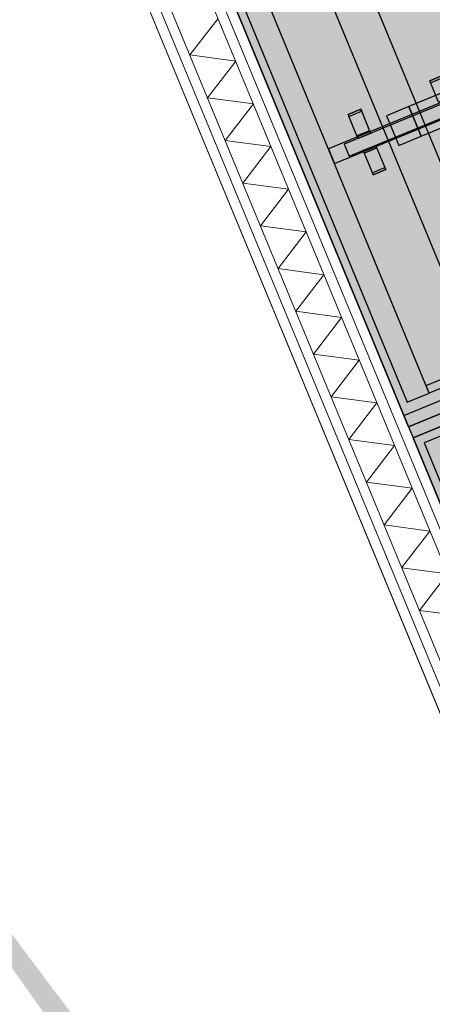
# Model space of a CAD drawing. Header units: millimetres. Extents: x -76965 to -69, y -21129 to 30747.
# Tile 40 of 65: x -21996 to -21482, y 13746 to 14976. Entities that reach past the tile are written whole.
import ezdxf
from ezdxf.enums import TextEntityAlignment as Align

# ---------------------------------------------------------------- set-up
doc = ezdxf.new("R2010")
doc.units = ezdxf.units.MM
doc.header["$MEASUREMENT"] = 0
for name, color, linetype in [('022 Binnenwanden', 7, 'Continuous'), ('022 Binnenwanden Doorsnede-arcering', 7, 'Continuous'), ('022 Binnenwanden Laagscheidingslijnen', 7, 'Continuous'), ('079 Vaste inrichting', 7, 'Continuous'), ('079 Vaste inrichting Afdek-arcering', 7, 'Continuous'), ('102 Teksten ruimten _ Zones', 7, 'Continuous'), ('102 Teksten ruimten _ Zones Zone omranding', 7, 'Continuous'), ('102 Teksten ruimten _ Zones Zone tekst', 7, 'Continuous')]:
    doc.layers.add(name, color=color, linetype=linetype)
doc.styles.add('GENERATED_STYLE_1', font='txt')

# ---------------------------------------------------------------- blocks, each defined once
blk = doc.blocks.new('*X110')
at = {"layer": '022 Binnenwanden Doorsnede-arcering', "color": 250, "linetype": 'Continuous', "lineweight": 0, "true_color": 0x3f3f3f}
for p, q in [((-21784.1, 14931.9), (-21748.8, 14977.6)), ((-21784.1, 14931.9), (-21726.8, 14924.3)), ((-21762, 14878.5), (-21726.8, 14924.3)), ((-21762, 14878.5), (-21704.8, 14870.9)), ((-21740, 14825.1), (-21704.8, 14870.9)), ((-21740, 14825.1), (-21682.8, 14817.5)), ((-21718, 14771.8), (-21682.8, 14817.5)), ((-21718, 14771.8), (-21660.8, 14764.2)), ((-21696, 14718.4), (-21660.8, 14764.2)), ((-21696, 14718.4), (-21638.7, 14710.8)), ((-21673.9, 14665), (-21638.7, 14710.8)), ((-21673.9, 14665), (-21616.7, 14657.4)), ((-21651.9, 14611.7), (-21616.7, 14657.4)), ((-21651.9, 14611.7), (-21594.7, 14604.1)), ((-21629.9, 14558.3), (-21594.7, 14604.1)), ((-21629.9, 14558.3), (-21572.7, 14550.7)), ((-21607.9, 14504.9), (-21572.7, 14550.7)), ((-21607.9, 14504.9), (-21550.6, 14497.3)), ((-21585.8, 14451.6), (-21550.6, 14497.3)), ((-21585.8, 14451.6), (-21528.6, 14443.9)), ((-21563.8, 14398.2), (-21528.6, 14443.9)), ((-21563.8, 14398.2), (-21506.6, 14390.6)), ((-21541.8, 14344.8), (-21506.6, 14390.6)), ((-21541.8, 14344.8), (-21484.6, 14337.2)), ((-21519.8, 14291.4), (-21484.6, 14337.2)), ((-21519.8, 14291.4), (-21462.5, 14283.8)), ((-21497.7, 14238.1), (-21462.5, 14283.8)), ((-21497.7, 14238.1), (-21440.5, 14230.5))]:
    blk.add_line(p, q, dxfattribs=at)
blk = doc.blocks.new('Wall_27_1', base_point=(-20969.4, 13154.4))
at = {"layer": '022 Binnenwanden', "color": 1, "linetype": 'Continuous', "lineweight": 0, "flags": 128}
for points in [[(-20969.4, 13154.4), (-21782.1, 15123.7)], [(-21874.5, 15085.5), (-21061.9, 13116.2)]]:
    blk.add_lwpolyline(points, dxfattribs=at)
at = {"layer": '022 Binnenwanden Laagscheidingslijnen', "color": 9, "linetype": 'Continuous', "lineweight": 0}
for p, q in [((-20981, 13149.6), (-21793.6, 15118.9)), ((-20992.5, 13144.9), (-21805.2, 15114.1)), ((-21851.4, 15095.1), (-21038.8, 13125.8)), ((-21863, 15090.3), (-21050.3, 13121))]:
    blk.add_line(p, q, dxfattribs=at)
at = {"layer": '022 Binnenwanden', "color": 1, "lineweight": 0}
blk.add_blockref('*X110', (0, 0), dxfattribs=at)
blk = doc.blocks.new('wk_1.12_16_1', base_point=(-22151.8, 13740.8))
at = {"layer": '102 Teksten ruimten _ Zones Zone omranding', "color": 2, "linetype": 'Continuous', "lineweight": 0}
blk.add_line((-21061.9, 13116.2), (-21874.5, 15085.5), dxfattribs=at)
at = {"layer": '102 Teksten ruimten _ Zones Zone tekst', "color": 2, "lineweight": 0, "style": 'GENERATED_STYLE_1'}
for tag, height, p in [('ROOM_AREA', 150, (-22045.6, 14047.8)), ('ROOM_NAME', 250, (-21895.8, 13661.8)), ('ROOM_NUMBER', 150, (-21805.9, 13466.7))]:
    blk.add_attdef(tag, text='', height=height, rotation=202.424, dxfattribs=at).set_placement(p, align=Align.TOP_LEFT)
blk = doc.blocks.new('Slab_265_1', base_point=(-21550.8, 14815.7))
at = {"layer": '079 Vaste inrichting Afdek-arcering', "linetype": 'Continuous', "lineweight": 0, "true_color": 0xffffff}
blk.add_hatch(color=7, dxfattribs=at).paths.add_polyline_path([(-21550.8, 14815.7), (-21566.7, 14809.1), (-21555.5, 14782.2), (-21539.7, 14788.7)])
at = {"layer": '079 Vaste inrichting', "linetype": 'Continuous', "flags": 128}
blk.add_lwpolyline([(-21550.8, 14815.7), (-21566.7, 14809.1), (-21555.5, 14782.2), (-21539.7, 14788.7)], close=True, dxfattribs=at)
blk = doc.blocks.new('Slab_266_1', base_point=(-21770.5, 15096.2))
at = {"layer": '079 Vaste inrichting Afdek-arcering', "linetype": 'Continuous', "lineweight": 0, "true_color": 0xffffff}
blk.add_hatch(color=7, dxfattribs=at).paths.add_polyline_path([(-21770.5, 15096.2), (-21511.1, 14467.4), (-20485.1, 14890.8), (-20744.3, 15519.5)])
at = {"layer": '079 Vaste inrichting', "linetype": 'Continuous', "flags": 128}
blk.add_lwpolyline([(-21770.5, 15096.2), (-20744.3, 15519.5), (-20485.1, 14890.8), (-21511.1, 14467.4)], close=True, dxfattribs=at)
blk = doc.blocks.new('Slab_267_1', base_point=(-21770.5, 15096.2))
at = {"layer": '079 Vaste inrichting Afdek-arcering', "linetype": 'Continuous', "lineweight": 0, "true_color": 0xffffff}
blk.add_hatch(color=7, dxfattribs=at).paths.add_polyline_path([(-21770.5, 15096.2), (-21511.1, 14467.4), (-20485.1, 14890.8), (-20744.3, 15519.5)])
at = {"layer": '079 Vaste inrichting', "linetype": 'Continuous', "flags": 128}
blk.add_lwpolyline([(-21770.5, 15096.2), (-21511.1, 14467.4), (-20485.1, 14890.8), (-20744.3, 15519.5)], close=True, dxfattribs=at)
blk = doc.blocks.new('Slab_269_1', base_point=(-21511.1, 14467.4))
at = {"layer": '079 Vaste inrichting Afdek-arcering', "linetype": 'Continuous', "lineweight": 0, "true_color": 0xffffff}
blk.add_hatch(color=7, dxfattribs=at).paths.add_polyline_path([(-21511.1, 14467.4), (-20466.6, 14898.5), (-20472.3, 14912.3), (-21516.9, 14481.4)])
at = {"layer": '079 Vaste inrichting', "linetype": 'Continuous', "flags": 128}
blk.add_lwpolyline([(-21511.1, 14467.4), (-21516.9, 14481.4), (-20472.3, 14912.3), (-20466.6, 14898.5)], close=True, dxfattribs=at)
blk = doc.blocks.new('Slab_277_1', base_point=(-21570.8, 14864.3))
at = {"layer": '079 Vaste inrichting Afdek-arcering', "linetype": 'Continuous', "lineweight": 0, "true_color": 0xffffff}
blk.add_hatch(color=7, dxfattribs=at).paths.add_polyline_path([(-21570.8, 14864.3), (-21586.7, 14857.7), (-21585.7, 14855.2), (-21569.8, 14861.7)])
at = {"layer": '079 Vaste inrichting', "linetype": 'Continuous', "flags": 128}
blk.add_lwpolyline([(-21570.8, 14864.3), (-21586.7, 14857.7), (-21585.7, 14855.2), (-21569.8, 14861.7)], close=True, dxfattribs=at)
blk = doc.blocks.new('Slab_281_1', base_point=(-21552.2, 14819))
at = {"layer": '079 Vaste inrichting Afdek-arcering', "linetype": 'Continuous', "lineweight": 0, "true_color": 0xffffff}
blk.add_hatch(color=7, dxfattribs=at).paths.add_polyline_path([(-21552.2, 14819), (-21568, 14812.5), (-21566.7, 14809.1), (-21550.8, 14815.7)])
at = {"layer": '079 Vaste inrichting', "linetype": 'Continuous', "flags": 128}
blk.add_lwpolyline([(-21552.2, 14819), (-21568, 14812.5), (-21566.7, 14809.1), (-21550.8, 14815.7)], close=True, dxfattribs=at)
blk = doc.blocks.new('Slab_299_1', base_point=(-21457.8, 14879.3))
at = {"layer": '079 Vaste inrichting Afdek-arcering', "linetype": 'Continuous', "lineweight": 0, "true_color": 0xffffff}
blk.add_hatch(color=7, dxfattribs=at).paths.add_polyline_path([(-21457.8, 14879.3), (-21469, 14906.3), (-21484.8, 14899.7), (-21473.7, 14872.8)])
at = {"layer": '079 Vaste inrichting', "linetype": 'Continuous', "flags": 128}
blk.add_lwpolyline([(-21457.8, 14879.3), (-21473.7, 14872.8), (-21484.8, 14899.7), (-21469, 14906.3)], close=True, dxfattribs=at)
blk = doc.blocks.new('Slab_300_1', base_point=(-20752.7, 15180.1))
at = {"layer": '079 Vaste inrichting Afdek-arcering', "linetype": 'Continuous', "lineweight": 0, "true_color": 0xffffff}
blk.add_hatch(color=7, dxfattribs=at).paths.add_polyline_path([(-20752.7, 15180.1), (-21510.8, 14867.4), (-21495.5, 14830.4), (-20737.5, 15143.1)])
at = {"layer": '079 Vaste inrichting', "linetype": 'Continuous', "flags": 128}
blk.add_lwpolyline([(-20752.7, 15180.1), (-21510.8, 14867.4), (-21495.5, 14830.4), (-20737.5, 15143.1)], close=True, dxfattribs=at)
blk = doc.blocks.new('Slab_302_1', base_point=(-21603.5, 14796.2))
at = {"layer": '079 Vaste inrichting Afdek-arcering', "linetype": 'Continuous', "lineweight": 0, "true_color": 0xffffff}
blk.add_hatch(color=7, dxfattribs=at).paths.add_polyline_path([(-21603.5, 14796.2), (-20623.6, 15200.4), (-20631.2, 15218.9), (-21611.1, 14814.7)])
at = {"layer": '079 Vaste inrichting', "linetype": 'Continuous', "flags": 128}
blk.add_lwpolyline([(-21603.5, 14796.2), (-20623.6, 15200.4), (-20631.2, 15218.9), (-21611.1, 14814.7)], close=True, dxfattribs=at)
blk = doc.blocks.new('Slab_322_1', base_point=(-21523.3, 14819))
at = {"layer": '079 Vaste inrichting Afdek-arcering', "linetype": 'Continuous', "lineweight": 0, "true_color": 0xffffff}
blk.add_hatch(color=7, dxfattribs=at).paths.add_polyline_path([(-21523.3, 14819), (-21495.5, 14830.4), (-21510.8, 14867.4), (-21538.5, 14856)])
at = {"layer": '079 Vaste inrichting', "linetype": 'Continuous', "flags": 128}
blk.add_lwpolyline([(-21523.3, 14819), (-21495.5, 14830.4), (-21510.8, 14867.4), (-21538.5, 14856)], close=True, dxfattribs=at)
blk = doc.blocks.new('Slab_337_1', base_point=(-21469, 14906.3))
at = {"layer": '079 Vaste inrichting Afdek-arcering', "linetype": 'Continuous', "lineweight": 0, "true_color": 0xffffff}
blk.add_hatch(color=7, dxfattribs=at).paths.add_polyline_path([(-21469, 14906.3), (-21484.8, 14899.7), (-21483.8, 14897.2), (-21467.9, 14903.8)])
at = {"layer": '079 Vaste inrichting', "linetype": 'Continuous', "flags": 128}
blk.add_lwpolyline([(-21469, 14906.3), (-21484.8, 14899.7), (-21483.8, 14897.2), (-21467.9, 14903.8)], close=True, dxfattribs=at)
blk = doc.blocks.new('Slab_338_1', base_point=(-21608.3, 15130.1))
at = {"layer": '079 Vaste inrichting Afdek-arcering', "linetype": 'Continuous', "lineweight": 0, "true_color": 0xffffff}
blk.add_hatch(color=7, dxfattribs=at).paths.add_polyline_path([(-21608.3, 15130.1), (-21654.5, 15111), (-21425.7, 14556.3), (-21379.5, 14575.4)])
at = {"layer": '079 Vaste inrichting', "linetype": 'Continuous', "flags": 128}
blk.add_lwpolyline([(-21608.3, 15130.1), (-21654.5, 15111), (-21425.7, 14556.3), (-21379.5, 14575.4)], close=True, dxfattribs=at)
blk = doc.blocks.new('Slab_350_1', base_point=(-21539.7, 14788.7))
at = {"layer": '079 Vaste inrichting Afdek-arcering', "linetype": 'Continuous', "lineweight": 0, "true_color": 0xffffff}
blk.add_hatch(color=7, dxfattribs=at).paths.add_polyline_path([(-21539.7, 14788.7), (-21540.7, 14791.2), (-21556.6, 14784.7), (-21555.5, 14782.2)])
at = {"layer": '079 Vaste inrichting', "linetype": 'Continuous', "flags": 128}
blk.add_lwpolyline([(-21539.7, 14788.7), (-21555.5, 14782.2), (-21556.6, 14784.7), (-21540.7, 14791.2)], close=True, dxfattribs=at)
blk = doc.blocks.new('Slab_351_1', base_point=(-21559.7, 14837.3))
at = {"layer": '079 Vaste inrichting Afdek-arcering', "linetype": 'Continuous', "lineweight": 0, "true_color": 0xffffff}
blk.add_hatch(color=7, dxfattribs=at).paths.add_polyline_path([(-21559.7, 14837.3), (-21570.8, 14864.3), (-21586.7, 14857.7), (-21575.6, 14830.8)])
at = {"layer": '079 Vaste inrichting', "linetype": 'Continuous', "flags": 128}
blk.add_lwpolyline([(-21559.7, 14837.3), (-21575.6, 14830.8), (-21586.7, 14857.7), (-21570.8, 14864.3)], close=True, dxfattribs=at)
blk = doc.blocks.new('Slab_352_1', base_point=(-21558.3, 14834))
at = {"layer": '079 Vaste inrichting Afdek-arcering', "linetype": 'Continuous', "lineweight": 0, "true_color": 0xffffff}
blk.add_hatch(color=7, dxfattribs=at).paths.add_polyline_path([(-21558.3, 14834), (-21559.7, 14837.3), (-21575.6, 14830.8), (-21574.2, 14827.4)])
at = {"layer": '079 Vaste inrichting', "linetype": 'Continuous', "flags": 128}
blk.add_lwpolyline([(-21558.3, 14834), (-21574.2, 14827.4), (-21575.6, 14830.8), (-21559.7, 14837.3)], close=True, dxfattribs=at)
blk = doc.blocks.new('Slab_353_1', base_point=(-21513, 14498.2))
at = {"layer": '079 Vaste inrichting Afdek-arcering', "linetype": 'Continuous', "lineweight": 0, "true_color": 0xffffff}
blk.add_hatch(color=7, dxfattribs=at).paths.add_polyline_path([(-21513, 14498.2), (-21485.3, 14509.6), (-21729.3, 15101.3), (-21757, 15089.8)])
at = {"layer": '079 Vaste inrichting', "linetype": 'Continuous', "flags": 128}
blk.add_lwpolyline([(-21513, 14498.2), (-21485.3, 14509.6), (-21729.3, 15101.3), (-21757, 15089.8)], close=True, dxfattribs=at)
blk = doc.blocks.new('Slab_367_1', base_point=(-21511.2, 14467.4))
at = {"layer": '079 Vaste inrichting Afdek-arcering', "linetype": 'Continuous', "lineweight": 0, "true_color": 0xffffff}
blk.add_hatch(color=7, dxfattribs=at).paths.add_polyline_path([(-21511.2, 14467.4), (-21505.5, 14453.5), (-20476.9, 14877.8), (-20482.6, 14891.6)])
at = {"layer": '079 Vaste inrichting', "linetype": 'Continuous', "flags": 128}
blk.add_lwpolyline([(-21511.2, 14467.4), (-21505.5, 14453.5), (-20476.9, 14877.8), (-20482.6, 14891.6)], close=True, dxfattribs=at)
blk = doc.blocks.new('Slab_370_1', base_point=(-20505.4, 14913.8))
at = {"layer": '079 Vaste inrichting Afdek-arcering', "linetype": 'Continuous', "lineweight": 0, "true_color": 0xffffff}
blk.add_hatch(color=7, dxfattribs=at).paths.add_polyline_path([(-20505.4, 14913.8), (-20509.2, 14923.1), (-21489.1, 14518.9), (-21485.3, 14509.6)])
at = {"layer": '079 Vaste inrichting', "linetype": 'Continuous', "flags": 128}
blk.add_lwpolyline([(-20505.4, 14913.8), (-21485.3, 14509.6), (-21489.1, 14518.9), (-20509.2, 14923.1)], close=True, dxfattribs=at)
blk = doc.blocks.new('Slab_372_1', base_point=(-21247.8, 13855.6))
at = {"layer": '079 Vaste inrichting Afdek-arcering', "linetype": 'Continuous', "lineweight": 0, "true_color": 0xffffff}
blk.add_hatch(color=7, dxfattribs=at).paths.add_polyline_path([(-21247.8, 13855.6), (-21220.1, 13867), (-21464.1, 14458.7), (-21491.9, 14447.2)])
at = {"layer": '079 Vaste inrichting', "linetype": 'Continuous', "flags": 128}
blk.add_lwpolyline([(-21247.8, 13855.6), (-21220.1, 13867), (-21464.1, 14458.7), (-21491.9, 14447.2)], close=True, dxfattribs=at)
blk = doc.blocks.new('Slab_417_1', base_point=(-21505.3, 14453.6))
at = {"layer": '079 Vaste inrichting Afdek-arcering', "linetype": 'Continuous', "lineweight": 0, "true_color": 0xffffff}
blk.add_hatch(color=7, dxfattribs=at).paths.add_polyline_path([(-21505.3, 14453.6), (-21245.9, 13824.8), (-20219.9, 14248.2), (-20479.2, 14876.8)])
at = {"layer": '079 Vaste inrichting', "linetype": 'Continuous', "flags": 128}
blk.add_lwpolyline([(-21505.3, 14453.6), (-20479.2, 14876.8), (-20219.9, 14248.2), (-21245.9, 13824.8)], close=True, dxfattribs=at)
blk = doc.blocks.new('Slab_419_1', base_point=(-21505.3, 14453.6))
at = {"layer": '079 Vaste inrichting Afdek-arcering', "linetype": 'Continuous', "lineweight": 0, "true_color": 0xffffff}
blk.add_hatch(color=7, dxfattribs=at).paths.add_polyline_path([(-21505.3, 14453.6), (-21245.9, 13824.8), (-20219.9, 14248.2), (-20479.2, 14876.8)])
at = {"layer": '079 Vaste inrichting', "linetype": 'Continuous', "flags": 128}
blk.add_lwpolyline([(-21505.3, 14453.6), (-21245.9, 13824.8), (-20219.9, 14248.2), (-20479.2, 14876.8)], close=True, dxfattribs=at)
blk = doc.blocks.new('Slab_516_1', base_point=(-20650.7, 15208.4))
at = {"layer": '079 Vaste inrichting Afdek-arcering', "linetype": 'Continuous', "lineweight": 0, "true_color": 0xffffff}
blk.add_hatch(color=7, dxfattribs=at).paths.add_polyline_path([(-20650.7, 15208.4), (-21591.3, 14820.4), (-21585.2, 14805.4), (-20644.5, 15193.4)])
at = {"layer": '079 Vaste inrichting', "linetype": 'Continuous', "flags": 128}
blk.add_lwpolyline([(-20650.7, 15208.4), (-21591.3, 14820.4), (-21585.2, 14805.4), (-20644.5, 15193.4)], close=True, dxfattribs=at)

msp = doc.modelspace()

# ---------------------------------------------------------------- linework, layer by layer
at = {"layer": '102 Teksten ruimten _ Zones Zone omranding', "color": 9, "linetype": 'Continuous', "lineweight": 0, "flags": 128}
msp.add_lwpolyline([(-22385.8, 12569.9), (-21061.9, 13116.2), (-21874.5, 15085.5), (-23198.4, 14539.2)], close=True, dxfattribs=at)

# ---------------------------------------------------------------- block references
at = {"layer": '022 Binnenwanden', "color": 1, "lineweight": 0}
msp.add_blockref('Wall_27_1', (-20969.4, 13154.4), dxfattribs=at)
at = {"layer": '079 Vaste inrichting', "linetype": 'Continuous'}
for name, p in [('Slab_266_1', (-21770.5, 15096.2)), ('Slab_267_1', (-21770.5, 15096.2)), ('Slab_302_1', (-21603.5, 14796.2)), ('Slab_516_1', (-20650.7, 15208.4)), ('Slab_300_1', (-20752.7, 15180.1)), ('Slab_338_1', (-21608.3, 15130.1)), ('Slab_353_1', (-21513, 14498.2)), ('Slab_370_1', (-20505.4, 14913.8)), ('Slab_269_1', (-21511.1, 14467.4)), ('Slab_299_1', (-21457.8, 14879.3)), ('Slab_337_1', (-21469, 14906.3)), ('Slab_367_1', (-21511.2, 14467.4)), ('Slab_417_1', (-21505.3, 14453.6)), ('Slab_419_1', (-21505.3, 14453.6)), ('Slab_277_1', (-21570.8, 14864.3)), ('Slab_351_1', (-21559.7, 14837.3)), ('Slab_322_1', (-21523.3, 14819)), ('Slab_352_1', (-21558.3, 14834)), ('Slab_281_1', (-21552.2, 14819)), ('Slab_265_1', (-21550.8, 14815.7)), ('Slab_350_1', (-21539.7, 14788.7)), ('Slab_372_1', (-21247.8, 13855.6))]:
    msp.add_blockref(name, p, dxfattribs=at)
at = {"layer": '102 Teksten ruimten _ Zones', "color": 2, "linetype": 'Continuous', "lineweight": 0}
ref = msp.add_blockref('wk_1.12_16_1', (-22151.8, 13740.8), dxfattribs=at)
ref.add_attrib('ROOM_NAME', 'wk', dxfattribs={"layer": '102 Teksten ruimten _ Zones Zone tekst', "color": 2, "lineweight": 0, "height": 250, "rotation": 202.424, "style": 'GENERATED_STYLE_1'}).set_placement((-21895.8, 13661.8), align=Align.TOP_LEFT)

doc.saveas('drawing.dxf')
